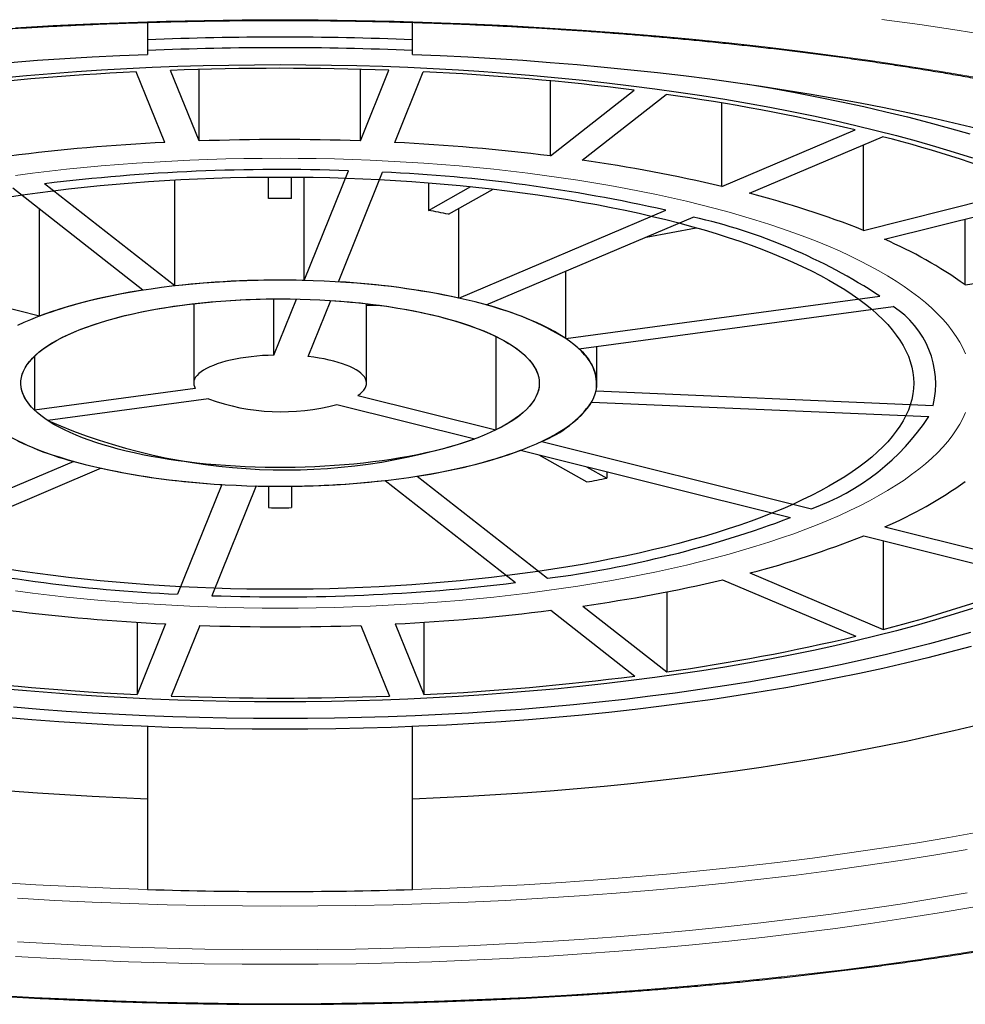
# Model space of a CAD drawing. Header units: millimetres. Extents: x 8 to 603, y 12 to 595.
# Tile 77 of 82: x 308 to 316, y 559 to 567. Entities that reach past the tile are written whole.
import ezdxf

# ---------------------------------------------------------------- set-up
doc = ezdxf.new("R2010")
doc.units = ezdxf.units.MM

msp = doc.modelspace()

# ---------------------------------------------------------------- linework, layer by layer
at = {"color": 7, "linetype": 'Continuous', "lineweight": 30}
for p, q in [((308.8617, 567.3764), (308.8617, 567.0984)), ((311.1617, 567.0984), (311.1617, 567.3765)), ((309.0122, 566.3335), (308.7634, 566.9469)), ((309.3096, 566.3463), (309.0609, 566.9597)), ((309.3096, 566.3463), (309.3096, 566.9677)), ((310.7086, 566.3465), (310.7086, 566.9678)), ((310.7086, 566.3465), (310.9559, 566.9599)), ((311.0061, 566.3338), (311.2534, 566.9472)), ((312.3575, 566.2161), (312.3575, 566.8685)), ((312.3575, 566.2161), (313.084, 566.7878)), ((312.6347, 566.1787), (313.3612, 566.7504)), ((313.8465, 565.9512), (313.8465, 566.6756)), ((313.8465, 565.9512), (315.0028, 566.4422)), ((314.0846, 565.8917), (315.2409, 566.3827)), ((315.0742, 565.5698), (315.0742, 566.3119)), ((310.2203, 565.1352), (310.6045, 566.0882)), ((310.5177, 565.1225), (310.9019, 566.0755)), ((309.0984, 565.087), (309.0984, 566.0083)), ((309.9117, 565.8463), (309.9117, 566.0328)), ((310.1117, 565.8463), (310.1117, 566.0328)), ((310.2203, 565.1352), (310.2203, 566.0318)), ((311.2992, 565.9834), (311.2992, 565.7428)), ((308.8213, 565.0496), (307.6905, 565.9374)), ((309.0984, 565.087), (307.9676, 565.9748)), ((311.2992, 565.7428), (311.6669, 565.9501)), ((311.4724, 565.7102), (311.8603, 565.9289)), ((315.0742, 565.5698), (316.5814, 565.9466)), ((315.2569, 565.4923), (316.7641, 565.8692)), ((307.9238, 564.8252), (307.9238, 565.7542)), ((311.5634, 564.9817), (311.5634, 565.7615)), ((311.5634, 564.9817), (313.3596, 565.7444)), ((311.8015, 564.9222), (313.5977, 565.685)), ((315.9569, 565.098), (315.9569, 565.6673)), ((313.1883, 565.5111), (313.6234, 565.5929)), ((307.9238, 564.8252), (305.581, 565.41)), ((315.9569, 565.098), (317.7123, 565.335)), ((312.4907, 564.63), (312.4907, 565.2149)), ((309.9586, 564.486), (309.9586, 564.9748)), ((309.9586, 564.486), (310.1551, 564.9735)), ((310.256, 564.4733), (310.4526, 564.9608)), ((312.4907, 564.63), (315.2177, 564.9982)), ((309.2617, 564.9331), (309.2617, 564.2425)), ((310.7617, 564.2425), (310.7617, 564.9331)), ((310.7617, 564.9191), (310.8741, 564.9191)), ((312.6056, 564.5398), (315.3326, 564.908)), ((311.8846, 564.6484), (311.8846, 563.8365)), ((312.7617, 564.2425), (312.7617, 564.5609)), ((312.7617, 564.2425), (312.7617, 564.5609)), ((307.8805, 564.4773), (307.8805, 564.0076)), ((309.2754, 564.196), (307.8805, 564.0076)), ((309.3903, 564.1057), (307.9954, 563.9174)), ((310.6861, 564.1357), (311.8846, 563.8365)), ((312.7538, 564.1746), (315.6808, 564.0495)), ((310.5036, 564.0582), (311.702, 563.759)), ((312.7147, 564.0777), (315.6417, 563.9527)), ((312.2821, 563.7373), (314.6249, 563.1525)), ((312.0996, 563.6598), (314.4423, 563.075)), ((312.2566, 563.6206), (312.6746, 563.3849)), ((308.2219, 563.5627), (306.4257, 562.8)), ((308.46, 563.5033), (306.6638, 562.7406)), ((312.671, 563.5172), (312.8478, 563.4174)), ((311.2021, 563.4354), (312.3329, 562.5476)), ((312.8478, 563.473), (312.8478, 563.4174)), ((309.5056, 563.3625), (309.1215, 562.4095)), ((309.8031, 563.3498), (309.4189, 562.3968)), ((309.9117, 563.3478), (309.9117, 563.1613)), ((310.1117, 563.3478), (310.1117, 563.1613)), ((310.9249, 563.398), (312.0557, 562.5102)), ((315.2599, 562.994), (316.7681, 562.6175)), ((315.0774, 562.9165), (316.5855, 562.54)), ((315.2461, 562.8744), (315.2461, 562.1036)), ((314.0886, 562.5943), (315.2461, 562.1036)), ((313.8507, 562.5348), (315.0081, 562.0441)), ((313.3673, 562.4301), (313.3673, 561.7354)), ((312.6394, 562.3069), (313.3673, 561.7354)), ((312.3623, 562.2695), (313.0902, 561.698)), ((308.77, 562.1653), (308.77, 561.5378)), ((309.0173, 562.1512), (308.77, 561.5378)), ((309.3148, 562.1385), (309.0675, 561.525)), ((310.7137, 562.1387), (310.9625, 561.5253)), ((311.0111, 562.1515), (311.2599, 561.5381)), ((311.2599, 562.1657), (311.2599, 561.5381)), ((308.8617, 561.2597), (308.8617, 560.6302)), ((311.1617, 560.6302), (311.1617, 561.2597)), ((308.8617, 560.6302), (308.8617, 559.8446)), ((311.1617, 559.8446), (311.1617, 560.6302))]:
    msp.add_line(p, q, dxfattribs=at)
at = {"color": 8, "linetype": 'Continuous', "lineweight": 0, "flags": 128}
for points in [[(307.7155, 567.3304), (308.0406, 567.3486), (308.3671, 567.364), (308.6946, 567.3767), (309.0231, 567.3865), (309.3523, 567.3935), (309.6819, 567.3977), (310.0117, 567.3991), (310.3415, 567.3977), (310.6711, 567.3935), (311.0003, 567.3865), (311.3287, 567.3767), (311.6563, 567.364), (311.9828, 567.3486), (312.3079, 567.3304), (312.6314, 567.3095), (312.9531, 567.2858), (313.2728, 567.2593), (313.5903, 567.2302), (313.9053, 567.1984), (314.2177, 567.1638), (314.5271, 567.1267), (314.8335, 567.0869), (315.1366, 567.0445), (315.4361, 566.9995), (315.732, 566.952), (316.0239, 566.902)], [(316.2087, 567.2566), (315.8882, 567.3081), (315.5636, 567.3568), (315.2353, 567.4027)], [(315.9604, 564.4975), (315.9378, 564.5481), (315.9112, 564.5985), (315.8806, 564.6486), (315.8459, 564.6985), (315.8072, 564.7481), (315.7646, 564.7973), (315.718, 564.8461), (315.6675, 564.8945), (315.6132, 564.9425), (315.555, 564.99), (315.493, 565.037), (315.4272, 565.0835), (315.3577, 565.1293), (315.2846, 565.1746), (315.2078, 565.2192), (315.1275, 565.2631), (315.0437, 565.3064), (314.9564, 565.3489), (314.8658, 565.3907), (314.7718, 565.4316), (314.6746, 565.4718), (314.5741, 565.5111), (314.4706, 565.5496), (314.3639, 565.5871), (314.2543, 565.6238), (314.1418, 565.6594), (314.0265, 565.6942), (313.9084, 565.7279), (313.7876, 565.7606), (313.6643, 565.7922), (313.5384, 565.8228), (313.4101, 565.8523), (313.2795, 565.8808), (313.1467, 565.908), (313.0117, 565.9342), (312.8746, 565.9592), (312.7356, 565.983), (312.5948, 566.0056), (312.4521, 566.027), (312.3078, 566.0472), (312.1619, 566.0662), (312.0145, 566.0839), (311.8658, 566.1003), (311.7158, 566.1155), (311.5646, 566.1293), (311.4124, 566.1419), (311.2592, 566.1532), (311.1051, 566.1632), (310.9503, 566.1718), (310.7948, 566.1792), (310.6389, 566.1852), (310.4824, 566.1899), (310.3257, 566.1932), (310.1687, 566.1952), (310.0117, 566.1959), (309.8546, 566.1952), (309.6977, 566.1932), (309.5409, 566.1899), (309.3845, 566.1852), (309.2285, 566.1792), (309.0731, 566.1718), (308.9183, 566.1632), (308.7642, 566.1532), (308.611, 566.1419), (308.4588, 566.1293), (308.3076, 566.1155), (308.1576, 566.1003), (308.0088, 566.0839), (307.8615, 566.0662), (307.7156, 566.0472)], [(310.0117, 562.2891), (310.1687, 562.2897), (310.3257, 562.2918), (310.4824, 562.2951), (310.6389, 562.2998), (310.7948, 562.3058), (310.9503, 562.3131), (311.1051, 562.3218), (311.2592, 562.3318), (311.4124, 562.3431), (311.5646, 562.3556), (311.7158, 562.3695), (311.8658, 562.3847), (312.0145, 562.4011), (312.1619, 562.4188), (312.3078, 562.4378), (312.4521, 562.458), (312.5948, 562.4794), (312.7356, 562.502), (312.8746, 562.5258), (313.0117, 562.5508), (313.1467, 562.5769), (313.2795, 562.6042), (313.4101, 562.6326), (313.5384, 562.6621), (313.6643, 562.6927), (313.7876, 562.7244), (313.9084, 562.7571), (314.0265, 562.7908), (314.1418, 562.8255), (314.2543, 562.8612), (314.3639, 562.8978), (314.4706, 562.9354), (314.5741, 562.9738), (314.6746, 563.0132), (314.7718, 563.0533), (314.8658, 563.0943), (314.9564, 563.1361), (315.0437, 563.1786), (315.1275, 563.2218), (315.2078, 563.2658), (315.2846, 563.3104), (315.3577, 563.3557), (315.4272, 563.4015), (315.493, 563.448), (315.555, 563.4949), (315.6132, 563.5424), (315.6675, 563.5904), (315.718, 563.6388), (315.7646, 563.6877), (315.8072, 563.7369), (315.8459, 563.7865), (315.8806, 563.8363), (315.9112, 563.8865), (315.9378, 563.9369), (315.9604, 563.9875)], [(307.7156, 562.4378), (307.8615, 562.4188), (308.0088, 562.4011), (308.1576, 562.3847), (308.3076, 562.3695), (308.4588, 562.3556), (308.611, 562.3431), (308.7642, 562.3318), (308.9183, 562.3218), (309.0731, 562.3131), (309.2285, 562.3058), (309.3845, 562.2998), (309.5409, 562.2951), (309.6977, 562.2918), (309.8546, 562.2897), (310.0117, 562.2891)], [(311.1617, 559.8446), (311.4857, 559.8559), (311.8088, 559.8699), (312.1306, 559.8866), (312.4509, 559.9061), (312.7696, 559.9283), (313.0863, 559.9533), (313.4009, 559.981), (313.7132, 560.0113), (314.0229, 560.0443), (314.3299, 560.0799), (314.6339, 560.1182), (314.9346, 560.159), (315.232, 560.2024), (315.5258, 560.2484), (315.8158, 560.2968), (316.1017, 560.3477)], [(315.9762, 560.1933), (315.6866, 560.1437), (315.3931, 560.0966), (315.0959, 560.052), (314.7952, 560.0099), (314.4913, 559.9704), (314.1843, 559.9336), (313.8744, 559.8993), (313.5619, 559.8677), (313.2469, 559.8388), (312.9298, 559.8126), (312.6106, 559.7891), (312.2896, 559.7683), (311.9671, 559.7502), (311.6433, 559.7349), (311.3183, 559.7224), (310.9924, 559.7127), (310.6659, 559.7057), (310.3389, 559.7015), (310.0117, 559.7001), (309.6845, 559.7015), (309.3575, 559.7057), (309.0309, 559.7127), (308.7051, 559.7224), (308.3801, 559.7349), (308.0563, 559.7502), (307.7337, 559.7683)], [(307.5725, 559.9061), (307.8928, 559.8866), (308.2146, 559.8699), (308.5376, 559.8559), (308.8617, 559.8446)], [(310.0117, 559.3219), (310.3389, 559.3233), (310.6659, 559.3275), (310.9924, 559.3345), (311.3183, 559.3442), (311.6433, 559.3567), (311.9671, 559.372), (312.2896, 559.3901), (312.6106, 559.4108), (312.9298, 559.4344), (313.2469, 559.4606), (313.5619, 559.4895), (313.8744, 559.5211), (314.1843, 559.5553), (314.4913, 559.5922), (314.7952, 559.6317), (315.0959, 559.6738), (315.3931, 559.7184), (315.6866, 559.7655), (315.9762, 559.8151)], [(316.0239, 559.6919), (315.732, 559.6419), (315.4361, 559.5944), (315.1366, 559.5495), (314.8335, 559.5071), (314.5271, 559.4673), (314.2177, 559.4301), (313.9053, 559.3956), (313.5903, 559.3637), (313.2728, 559.3346), (312.9531, 559.3082), (312.6314, 559.2845), (312.3079, 559.2635), (311.9828, 559.2453), (311.6563, 559.2299), (311.3287, 559.2173), (311.0003, 559.2075), (310.6711, 559.2004), (310.3415, 559.1962), (310.0117, 559.1948)], [(307.7337, 559.3901), (308.0563, 559.372), (308.3801, 559.3567), (308.7051, 559.3442), (309.0309, 559.3345), (309.3575, 559.3275), (309.6845, 559.3233), (310.0117, 559.3219)], [(310.0117, 558.853), (310.369, 558.8545), (310.7261, 558.8591), (311.0827, 558.8667), (311.4385, 558.8773), (311.7934, 558.891), (312.147, 558.9077), (312.4992, 558.9274), (312.8497, 558.9501), (313.1982, 558.9758), (313.5446, 559.0044), (313.8885, 559.036), (314.2298, 559.0705), (314.5681, 559.1079), (314.9034, 559.1481), (315.2353, 559.1912), (315.5636, 559.2372), (315.8882, 559.2859), (316.2087, 559.3373)], [(310.0117, 559.1948), (309.6819, 559.1962), (309.3523, 559.2004), (309.0231, 559.2075), (308.6946, 559.2173), (308.3671, 559.2299), (308.0406, 559.2453), (307.7155, 559.2635)], [(307.5242, 558.9274), (307.8764, 558.9077), (308.23, 558.891), (308.5849, 558.8773), (308.9407, 558.8667), (309.2973, 558.8591), (309.6544, 558.8545), (310.0117, 558.853)]]:
    msp.add_lwpolyline(points, dxfattribs=at)
at = {"color": 7, "linetype": 'Continuous', "lineweight": 30, "flags": 128}
for points in [[(307.6682, 567.0293), (307.9047, 567.0469), (308.1424, 567.0626), (308.3813, 567.0764), (308.6211, 567.0883), (308.8617, 567.0984)], [(311.1617, 567.0984), (311.4023, 567.0883), (311.6421, 567.0764), (311.8809, 567.0626), (312.1187, 567.0469), (312.3552, 567.0293), (312.5903, 567.0099), (312.8239, 566.9886), (313.0559, 566.9654), (313.286, 566.9405), (313.5143, 566.9137), (313.7404, 566.8852), (313.9644, 566.8548), (314.186, 566.8227), (314.4052, 566.7889), (314.6218, 566.7533), (314.8357, 566.7161), (315.0468, 566.6772), (315.2549, 566.6366), (315.4599, 566.5943), (315.6617, 566.5505), (315.8602, 566.5051), (316.0552, 566.4581)], [(307.5976, 566.8959), (307.8117, 566.9155), (308.0274, 566.9334), (308.2444, 566.9493), (308.4627, 566.9635), (308.682, 566.9757), (308.9022, 566.9861), (309.1232, 566.9947), (309.3448, 567.0013), (309.5668, 567.006), (309.7892, 567.0089), (310.0117, 567.0098)], [(310.0117, 567.0098), (310.2342, 567.0089), (310.4565, 567.006), (310.6786, 567.0013), (310.9002, 566.9947), (311.1212, 566.9861), (311.3414, 566.9757), (311.5607, 566.9635), (311.7789, 566.9493), (311.996, 566.9334), (312.2116, 566.9155), (312.4258, 566.8959), (312.6383, 566.8744), (312.849, 566.8511), (313.0578, 566.826), (313.2645, 566.7992), (313.4689, 566.7706), (313.671, 566.7402), (313.8706, 566.7082), (314.0675, 566.6745), (314.2617, 566.6391), (314.4529, 566.602), (314.6411, 566.5634), (314.8261, 566.5231), (315.0079, 566.4813), (315.1862, 566.438), (315.3609, 566.3931), (315.532, 566.3468), (315.6993, 566.299), (315.8627, 566.2498), (316.0221, 566.1993)], [(314.0577, 566.8416), (314.0717, 566.8393), (314.2791, 566.8038), (314.4836, 566.7665), (314.685, 566.7275), (314.8832, 566.6869), (315.0781, 566.6445), (315.2695, 566.6005), (315.4573, 566.5549), (315.6413, 566.5077), (315.8216, 566.4589), (315.9978, 566.4087)], [(310.0117, 566.0331), (310.1557, 566.0325), (310.2995, 566.0307), (310.4432, 566.0276), (310.5866, 566.0233), (310.7296, 566.0178), (310.8721, 566.0111), (311.014, 566.0031), (311.1552, 565.994), (311.2956, 565.9836), (311.4352, 565.9721), (311.5738, 565.9594), (311.7113, 565.9455), (311.8476, 565.9304), (311.9827, 565.9142), (312.1164, 565.8968), (312.2487, 565.8783), (312.3795, 565.8587), (312.5086, 565.8379), (312.6361, 565.8161), (312.7617, 565.7932), (312.8854, 565.7692), (313.0072, 565.7442), (313.1269, 565.7182), (313.2445, 565.6911), (313.3599, 565.6631), (313.4729, 565.6341), (313.5836, 565.6041), (313.6919, 565.5732), (313.7976, 565.5414), (313.9008, 565.5086), (314.0012, 565.4751), (314.099, 565.4406), (314.1939, 565.4054), (314.286, 565.3694), (314.3751, 565.3325), (314.4613, 565.295), (314.5444, 565.2567), (314.6244, 565.2177), (314.7012, 565.1781), (314.7748, 565.1378), (314.8452, 565.0969), (314.9122, 565.0554), (314.9759, 565.0134), (315.0362, 564.9708), (315.093, 564.9277), (315.1464, 564.8842), (315.1962, 564.8402), (315.2425, 564.7958), (315.2852, 564.7511), (315.3243, 564.7059), (315.3597, 564.6605), (315.3915, 564.6148), (315.4196, 564.5688), (315.444, 564.5226), (315.4646, 564.4762), (315.4816, 564.4297), (315.4947, 564.383), (315.5041, 564.3362), (315.5098, 564.2894), (315.5117, 564.2425), (315.5098, 564.1956), (315.5041, 564.1488), (315.4947, 564.102), (315.4816, 564.0553), (315.4646, 564.0088), (315.444, 563.9624), (315.4196, 563.9162), (315.3915, 563.8702), (315.3597, 563.8245), (315.3243, 563.779), (315.2852, 563.7339), (315.2425, 563.6892), (315.1962, 563.6448), (315.1464, 563.6008), (315.093, 563.5572), (315.0362, 563.5142), (314.9759, 563.4716), (314.9122, 563.4296), (314.8452, 563.3881), (314.7748, 563.3472), (314.7012, 563.3069), (314.6244, 563.2672), (314.5444, 563.2283), (314.4613, 563.19), (314.3751, 563.1524), (314.286, 563.1156), (314.1939, 563.0796), (314.099, 563.0443), (314.0012, 563.0099), (313.9008, 562.9763), (313.7976, 562.9436), (313.6919, 562.9118), (313.5836, 562.8809), (313.4729, 562.8509), (313.3599, 562.8219), (313.2445, 562.7938), (313.1269, 562.7668), (313.0072, 562.7407), (312.8854, 562.7157), (312.7617, 562.6918), (312.6361, 562.6689), (312.5086, 562.647), (312.3795, 562.6263), (312.2487, 562.6067), (312.1164, 562.5882), (311.9827, 562.5708), (311.8476, 562.5546), (311.7113, 562.5395), (311.5738, 562.5256), (311.4352, 562.5129), (311.2956, 562.5013), (311.1552, 562.491), (311.014, 562.4818), (310.8721, 562.4739), (310.7296, 562.4672), (310.5866, 562.4617), (310.4432, 562.4574), (310.2995, 562.4543), (310.1557, 562.4525), (310.0117, 562.4519), (309.8677, 562.4525), (309.7238, 562.4543), (309.5802, 562.4574), (309.4368, 562.4617), (309.2938, 562.4672), (309.1513, 562.4739), (309.0094, 562.4818), (308.8682, 562.491), (308.7277, 562.5013), (308.5882, 562.5129), (308.4496, 562.5256), (308.3121, 562.5395), (308.1757, 562.5546), (308.0407, 562.5708), (307.9069, 562.5882), (307.7746, 562.6067), (307.6439, 562.6263)], [(307.6439, 565.8587), (307.7746, 565.8783), (307.9069, 565.8968), (308.0407, 565.9142), (308.1757, 565.9304), (308.3121, 565.9455), (308.4496, 565.9594), (308.5882, 565.9721), (308.7277, 565.9836), (308.8682, 565.994), (309.0094, 566.0031), (309.1513, 566.0111), (309.2938, 566.0178), (309.4368, 566.0233), (309.5802, 566.0276), (309.7238, 566.0307), (309.8677, 566.0325), (310.0117, 566.0331)], [(310.0117, 563.3472), (310.1077, 563.3477), (310.2035, 563.3494), (310.2991, 563.3521), (310.3944, 563.3559), (310.4892, 563.3608), (310.5834, 563.3667), (310.677, 563.3738), (310.7697, 563.3819), (310.8615, 563.391), (310.9522, 563.4012), (311.0419, 563.4124), (311.1302, 563.4246), (311.2172, 563.4378), (311.3027, 563.452), (311.3867, 563.4671), (311.469, 563.4832), (311.5495, 563.5002), (311.6281, 563.5182), (311.7048, 563.537), (311.7794, 563.5566), (311.8518, 563.5771), (311.922, 563.5985), (311.9899, 563.6206), (312.0553, 563.6434), (312.1183, 563.667), (312.1787, 563.6913), (312.2365, 563.7162), (312.2915, 563.7418), (312.3438, 563.768), (312.3933, 563.7948), (312.4398, 563.8222), (312.4834, 563.85), (312.5239, 563.8783), (312.5614, 563.9071), (312.5958, 563.9363), (312.6271, 563.9658), (312.6552, 563.9957), (312.68, 564.0259), (312.7016, 564.0563), (312.7199, 564.087), (312.7349, 564.1179), (312.7466, 564.1489), (312.755, 564.18), (312.76, 564.2112), (312.7617, 564.2425), (312.76, 564.2737), (312.755, 564.3049), (312.7466, 564.3361), (312.7349, 564.3671), (312.7199, 564.398), (312.7016, 564.4286), (312.68, 564.4591), (312.6552, 564.4893), (312.6271, 564.5192), (312.5958, 564.5487), (312.5614, 564.5779), (312.5239, 564.6066), (312.4834, 564.635), (312.4398, 564.6628), (312.3933, 564.6901), (312.3438, 564.7169), (312.2915, 564.7431), (312.2365, 564.7687), (312.1787, 564.7937), (312.1183, 564.818), (312.0553, 564.8416), (311.9899, 564.8644), (311.922, 564.8865), (311.8518, 564.9078), (311.7794, 564.9283), (311.7048, 564.948), (311.6281, 564.9668), (311.5495, 564.9847), (311.469, 565.0018), (311.3867, 565.0178), (311.3027, 565.033), (311.2172, 565.0472), (311.1302, 565.0604), (311.0419, 565.0726), (310.9522, 565.0838), (310.8615, 565.094), (310.7697, 565.1031), (310.677, 565.1112), (310.5834, 565.1182), (310.4892, 565.1242), (310.3944, 565.1291), (310.2991, 565.1329), (310.2035, 565.1356), (310.1077, 565.1373), (310.0117, 565.1378), (309.9157, 565.1373), (309.8199, 565.1356), (309.7242, 565.1329), (309.629, 565.1291), (309.5342, 565.1242), (309.4399, 565.1182), (309.3464, 565.1112), (309.2537, 565.1031), (309.1619, 565.094), (309.0711, 565.0838), (308.9815, 565.0726), (308.8932, 565.0604), (308.8062, 565.0472), (308.7206, 565.033), (308.6367, 565.0178), (308.5544, 565.0018), (308.4739, 564.9847), (308.3953, 564.9668), (308.3186, 564.948), (308.244, 564.9283), (308.1716, 564.9078), (308.1014, 564.8865), (308.0335, 564.8644), (307.968, 564.8416), (307.9051, 564.818), (307.8447, 564.7937), (307.7869, 564.7687), (307.7318, 564.7431)], [(310.0117, 564.975), (310.0984, 564.9745), (310.185, 564.9728), (310.2713, 564.9701), (310.3572, 564.9663), (310.4427, 564.9615), (310.5274, 564.9555), (310.6115, 564.9485), (310.6946, 564.9405), (310.7767, 564.9314), (310.8577, 564.9213), (310.9374, 564.9101), (311.0157, 564.898), (311.0926, 564.8849), (311.1678, 564.8709), (311.2414, 564.8559), (311.3131, 564.8401), (311.3828, 564.8233), (311.4506, 564.8056), (311.5162, 564.7872), (311.5795, 564.7679), (311.6405, 564.7478), (311.6991, 564.727), (311.7552, 564.7055), (311.8088, 564.6833), (311.8596, 564.6604), (311.9077, 564.6369), (311.953, 564.6128), (311.9954, 564.5882), (312.0348, 564.563), (312.0713, 564.5374), (312.1046, 564.5114), (312.1349, 564.4849), (312.162, 564.4581), (312.1859, 564.4309), (312.2066, 564.4035), (312.2241, 564.3759), (312.2382, 564.348), (312.2491, 564.32), (312.2566, 564.2919), (312.2607, 564.2637), (312.2616, 564.2354), (312.2591, 564.2072), (312.2532, 564.179), (312.2441, 564.151), (312.2316, 564.123), (312.2158, 564.0953), (312.1967, 564.0677), (312.1744, 564.0404), (312.1489, 564.0134), (312.1202, 563.9868), (312.0883, 563.9605), (312.0534, 563.9347), (312.0155, 563.9093), (311.9745, 563.8844), (311.9307, 563.86), (311.884, 563.8362), (311.8345, 563.8131), (311.7823, 563.7905), (311.7275, 563.7686), (311.6702, 563.7475), (311.6103, 563.727), (311.5481, 563.7073), (311.4836, 563.6885), (311.417, 563.6704), (311.3482, 563.6532), (311.2774, 563.6369), (311.2048, 563.6214), (311.1304, 563.6069), (311.0544, 563.5934), (310.9767, 563.5808), (310.8977, 563.5691), (310.8173, 563.5585), (310.7358, 563.5489), (310.6531, 563.5404), (310.5696, 563.5328), (310.4851, 563.5264), (310.4, 563.521), (310.3143, 563.5166), (310.2282, 563.5134), (310.1417, 563.5112), (310.055, 563.5101), (309.9683, 563.5101), (309.8817, 563.5112), (309.7952, 563.5134), (309.709, 563.5166), (309.6233, 563.521), (309.5382, 563.5264), (309.4538, 563.5328), (309.3702, 563.5404), (309.2876, 563.5489), (309.206, 563.5585), (309.1257, 563.5691), (309.0466, 563.5808), (308.969, 563.5934), (308.8929, 563.6069), (308.8185, 563.6214), (308.7459, 563.6369), (308.6752, 563.6532), (308.6064, 563.6704), (308.5397, 563.6885), (308.4753, 563.7073), (308.413, 563.727), (308.3532, 563.7475), (308.2959, 563.7686), (308.241, 563.7905), (308.1889, 563.8131), (308.1394, 563.8362), (308.0927, 563.86), (308.0488, 563.8844), (308.0079, 563.9093), (307.97, 563.9347), (307.935, 563.9605), (307.9032, 563.9868), (307.8745, 564.0134), (307.849, 564.0404), (307.8267, 564.0677), (307.8076, 564.0953), (307.7918, 564.123), (307.7793, 564.151), (307.7701, 564.179), (307.7643, 564.2072), (307.7618, 564.2354), (307.7626, 564.2637), (307.7668, 564.2919), (307.7743, 564.32), (307.7852, 564.348), (307.7993, 564.3759), (307.8167, 564.4035), (307.8374, 564.4309), (307.8613, 564.4581), (307.8885, 564.4849), (307.9187, 564.5114), (307.9521, 564.5374), (307.9886, 564.563), (308.028, 564.5882), (308.0704, 564.6128), (308.1157, 564.6369), (308.1638, 564.6604), (308.2146, 564.6833), (308.2681, 564.7055), (308.3242, 564.727), (308.3828, 564.7478), (308.4439, 564.7679), (308.5072, 564.7872), (308.5728, 564.8056), (308.6405, 564.8233), (308.7103, 564.8401), (308.782, 564.8559), (308.8555, 564.8709), (308.9308, 564.8849), (309.0076, 564.898), (309.086, 564.9101), (309.1657, 564.9213), (309.2467, 564.9314), (309.3288, 564.9405), (309.4119, 564.9485), (309.4959, 564.9555), (309.5807, 564.9615), (309.6661, 564.9663), (309.7521, 564.9701), (309.8384, 564.9728), (309.925, 564.9745), (310.0117, 564.975)], [(307.8805, 564.0076), (307.8538, 564.035), (307.8305, 564.0627), (307.8105, 564.0907), (307.7939, 564.1189), (307.7808, 564.1473), (307.771, 564.1759), (307.7647, 564.2045), (307.7619, 564.2332), (307.7625, 564.262), (307.7666, 564.2907), (307.7741, 564.3193), (307.7851, 564.3478), (307.7994, 564.3761), (307.8172, 564.4043), (307.8384, 564.4322), (307.8629, 564.4598), (307.8907, 564.487), (307.9218, 564.5139), (307.9561, 564.5404), (307.9936, 564.5664), (308.0341, 564.5919), (308.0777, 564.6169), (308.1243, 564.6413), (308.1738, 564.6651), (308.2261, 564.6882), (308.2811, 564.7106), (308.3389, 564.7324), (308.3991, 564.7534), (308.4619, 564.7735), (308.5271, 564.7929), (308.5945, 564.8114), (308.6641, 564.8291), (308.7358, 564.8458), (308.8094, 564.8617), (308.8849, 564.8765), (308.9622, 564.8904), (309.041, 564.9033), (309.1213, 564.9152), (309.203, 564.9261), (309.286, 564.9359), (309.37, 564.9446), (309.4551, 564.9522), (309.541, 564.9588), (309.6276, 564.9643), (309.7149, 564.9686), (309.8025, 564.9718), (309.8905, 564.974), (309.9787, 564.9749), (310.067, 564.9748), (310.1551, 564.9735)], [(310.4526, 564.9608), (310.5387, 564.9546), (310.6241, 564.9474), (310.7085, 564.939), (310.7919, 564.9296), (310.874, 564.9191), (310.9548, 564.9076), (311.0342, 564.895), (311.112, 564.8814), (311.1881, 564.8669), (311.2624, 564.8514), (311.3348, 564.835), (311.4051, 564.8176), (311.4733, 564.7994), (311.5393, 564.7803), (311.6029, 564.7604), (311.664, 564.7397), (311.7226, 564.7182), (311.7786, 564.696), (311.8319, 564.6731), (311.8823, 564.6495), (311.9299, 564.6254), (311.9745, 564.6006), (312.0161, 564.5752), (312.0547, 564.5494), (312.0901, 564.5231), (312.1223, 564.4963), (312.1512, 564.4692), (312.1769, 564.4417), (312.1992, 564.4139), (312.2182, 564.3859), (312.2337, 564.3576), (312.2459, 564.3291), (312.2546, 564.3005), (312.2599, 564.2719), (312.2617, 564.2431), (312.26, 564.2144), (312.2549, 564.1857), (312.2464, 564.1572), (312.2344, 564.1287), (312.219, 564.1004), (312.2001, 564.0723), (312.178, 564.0445), (312.1525, 564.017), (312.1237, 563.9899), (312.0916, 563.9631), (312.0564, 563.9368), (312.018, 563.9109), (311.9765, 563.8856), (311.932, 563.8607), (311.8846, 563.8365)], [(309.9586, 564.486), (309.9081, 564.4843), (309.8581, 564.4815), (309.8089, 564.4776), (309.7605, 564.4726), (309.7133, 564.4665), (309.6674, 564.4594), (309.6232, 564.4513), (309.5807, 564.4423), (309.5402, 564.4324), (309.5018, 564.4216), (309.4658, 564.4099), (309.4323, 564.3975), (309.4014, 564.3844), (309.3733, 564.3707), (309.3482, 564.3563), (309.326, 564.3414), (309.3071, 564.3261), (309.2913, 564.3104), (309.2788, 564.2944), (309.2697, 564.2782), (309.264, 564.2617), (309.2617, 564.2452), (309.2629, 564.2287), (309.2674, 564.2123), (309.2754, 564.196)], [(310.6861, 564.1357), (310.7068, 564.1508), (310.7242, 564.1663), (310.7384, 564.1821), (310.7493, 564.1983), (310.7568, 564.2146), (310.7609, 564.2311), (310.7615, 564.2476), (310.7587, 564.2641), (310.7525, 564.2805), (310.743, 564.2967), (310.73, 564.3127), (310.7138, 564.3283), (310.6944, 564.3436), (310.6718, 564.3584), (310.6462, 564.3727), (310.6177, 564.3863), (310.5865, 564.3993), (310.5526, 564.4116), (310.5162, 564.4232), (310.4775, 564.4338), (310.4367, 564.4437), (310.394, 564.4526), (310.3495, 564.4605), (310.3034, 564.4674), (310.256, 564.4733)], [(307.7318, 563.7418), (307.7869, 563.7162), (307.8447, 563.6913), (307.9051, 563.667), (307.968, 563.6434), (308.0335, 563.6206), (308.1014, 563.5985), (308.1716, 563.5771), (308.244, 563.5566), (308.3186, 563.537), (308.3953, 563.5182), (308.4739, 563.5002), (308.5544, 563.4832), (308.6367, 563.4671), (308.7206, 563.452), (308.8062, 563.4378), (308.8932, 563.4246), (308.9815, 563.4124), (309.0711, 563.4012), (309.1619, 563.391), (309.2537, 563.3819), (309.3464, 563.3738), (309.4399, 563.3667), (309.5342, 563.3608), (309.629, 563.3559), (309.7242, 563.3521), (309.8199, 563.3494), (309.9157, 563.3477), (310.0117, 563.3472)], [(316.0221, 562.2857), (315.8627, 562.2351), (315.6993, 562.186), (315.532, 562.1382), (315.3609, 562.0919), (315.1862, 562.047), (315.0079, 562.0037), (314.8261, 561.9619), (314.6411, 561.9216), (314.4529, 561.883), (314.2617, 561.8459), (314.0675, 561.8105), (313.8706, 561.7768), (313.671, 561.7447), (313.4689, 561.7144), (313.2645, 561.6858), (313.0578, 561.659), (312.849, 561.6339), (312.6383, 561.6106), (312.4258, 561.5891), (312.2116, 561.5695), (311.996, 561.5516), (311.7789, 561.5356), (311.5607, 561.5215), (311.3414, 561.5092), (311.1212, 561.4988), (310.9002, 561.4903), (310.6786, 561.4837), (310.4565, 561.4789), (310.2342, 561.4761), (310.0117, 561.4752), (309.7892, 561.4761), (309.5668, 561.4789), (309.3448, 561.4837), (309.1232, 561.4903), (308.9022, 561.4988), (308.682, 561.5092), (308.4627, 561.5215), (308.2444, 561.5356), (308.0274, 561.5516), (307.8117, 561.5695), (307.5976, 561.5891)], [(316.003, 562.0779), (315.8269, 562.0275), (315.6469, 561.9787), (315.4629, 561.9315), (315.2752, 561.8858), (315.0839, 561.8418), (314.8892, 561.7994), (314.6911, 561.7586), (314.4898, 561.7196), (314.2854, 561.6823), (314.0781, 561.6468), (313.868, 561.613), (313.6552, 561.581), (313.44, 561.5509)], [(316.0085, 561.9565), (315.8227, 561.9062), (315.6329, 561.8575), (315.4392, 561.8104), (315.2418, 561.765), (315.0408, 561.7213), (314.8363, 561.6793), (314.6286, 561.639), (314.4177, 561.6006), (314.2037, 561.5639), (313.9869, 561.5291), (313.7674, 561.4962), (313.5453, 561.4651), (313.3208, 561.4359), (313.094, 561.4087), (312.8651, 561.3834), (312.6342, 561.3601), (312.4016, 561.3387), (312.1673, 561.3193), (311.9315, 561.302), (311.6944, 561.2866), (311.4562, 561.2733), (311.2169, 561.262), (310.9769, 561.2527), (310.7362, 561.2455), (310.4949, 561.2404), (310.2534, 561.2373), (310.0117, 561.2363)], [(313.44, 561.5509), (313.2224, 561.5226), (313.0026, 561.4962), (312.7808, 561.4716), (312.557, 561.449), (312.3315, 561.4282), (312.1045, 561.4094), (311.876, 561.3926), (311.6462, 561.3777), (311.4153, 561.3647), (311.1834, 561.3537), (310.9507, 561.3447), (310.7174, 561.3377), (310.4836, 561.3327), (310.2495, 561.3297), (310.0152, 561.3287), (309.7809, 561.3296), (309.5468, 561.3326), (309.313, 561.3375), (309.0797, 561.3445), (308.847, 561.3534), (308.6151, 561.3643), (308.3842, 561.3772), (308.1543, 561.3921), (307.9258, 561.4089), (307.6987, 561.4276)], [(310.0117, 561.2363), (309.77, 561.2373), (309.5284, 561.2404), (309.2872, 561.2455), (309.0465, 561.2527), (308.8064, 561.262), (308.5672, 561.2733), (308.329, 561.2866), (308.0919, 561.302), (307.8561, 561.3193), (307.6218, 561.3387)], [(316.0552, 561.2704), (315.8602, 561.2235), (315.6617, 561.178), (315.4599, 561.1342), (315.2549, 561.092), (315.0468, 561.0514), (314.8357, 561.0125), (314.6218, 560.9752), (314.4052, 560.9397), (314.186, 560.9058), (313.9644, 560.8737), (313.7404, 560.8434), (313.5143, 560.8148), (313.286, 560.7881), (313.0559, 560.7631), (312.8239, 560.74), (312.5903, 560.7187), (312.3552, 560.6993), (312.1187, 560.6817), (311.8809, 560.666), (311.6421, 560.6522), (311.4023, 560.6402), (311.1617, 560.6302)], [(308.8617, 560.6302), (308.6211, 560.6402), (308.3813, 560.6522), (308.1424, 560.666), (307.9047, 560.6817), (307.6682, 560.6993)]]:
    msp.add_lwpolyline(points, dxfattribs=at)
at = {"color": 7, "linetype": 'Continuous', "lineweight": 30}
for centre, radius, start, end in [((310.0117, 539.0114), 28.2373, 87.66591, 92.33409), ((310.0117, 539.793), 27.3633, 87.59132, 92.40868), ((309.891, 543.4879), 23.4861, 92.75184, 97.2351), ((310.0117, 541.2649), 25.7123, 87.89549, 92.11928), ((310.1412, 543.589), 23.3847, 82.77045, 87.27402), ((310.9544, 549.4094), 17.5073, 76.6299, 82.09812), ((309.9126, 548.2382), 18.1177, 92.84839, 97.13855), ((310.0117, 546.4563), 19.9024, 87.99328, 92.02148), ((310.1069, 548.1935), 18.1625, 82.88204, 87.16243), ((312.6739, 556.2135), 10.4883, 68.12639, 75.8331), ((310.724, 552.6642), 13.6489, 76.77519, 81.95284), ((310.0089, 549.2192), 16.8794, 87.97782, 96.94578), ((310.2816, 552.1826), 13.9067, 77.21286, 87.44358), ((310.0117, 557.4031), 8.4439, 89.32143, 90.67857), ((312.0436, 557.9359), 8.2134, 68.3476, 75.61189), ((310.3186, 560.0492), 5.7774, 78.48058, 80.22843), ((312.5195, 560.8878), 4.9168, 56.71835, 77.33348), ((313.7586, 562.0145), 3.7868, 54.51439, 66.69304), ((310.0081, 556.9987), 8.1393, 88.50638, 96.41722), ((309.4578, 560.5969), 4.4979, 98.13479, 109.94007), ((310.1343, 558.324), 6.8093, 77.88487, 86.77156), ((311.1986, 562.5411), 2.4562, 58.26046, 75.79136), ((314.9028, 564.2338), 0.7995, 346.67362, 57.48274), ((312.37, 564.2316), 0.3879, 351.54692, 52.60944), ((310.0223, 565.8461), 1.8516, 250.04181, 285.06458), ((311.9386, 564.619), 0.9462, 291.28681, 325.1096), ((313.938, 565.0716), 2.0383, 289.69268, 326.70372), ((308.8248, 565.9438), 2.4562, 238.26046, 255.79136), ((310.0546, 568.6557), 5.1664, 246.51112, 288.59527), ((310.5656, 567.8881), 4.4979, 278.13479, 289.94007), ((309.8891, 570.161), 6.8093, 257.88487, 266.77156), ((310.6261, 574.7601), 11.5582, 280.20867, 281.08232), ((310.0152, 571.4863), 8.1393, 268.50638, 276.41722), ((313.7812, 566.4304), 3.7411, 293.28284, 305.59934), ((310.0117, 580.0531), 16.8921, 269.66081, 270.33919), ((311.1039, 571.9455), 9.4779, 277.45059, 290.62426), ((312.0649, 570.4837), 8.1448, 284.38652, 291.70738), ((309.7417, 576.3024), 13.9067, 257.21286, 267.44358), ((310.0145, 579.2657), 16.8794, 267.97782, 276.94578), ((310.737, 575.7514), 13.5784, 278.05376, 283.25624), ((312.6257, 572.4196), 10.6436, 284.25236, 291.84155), ((309.9164, 580.2914), 18.1625, 262.88204, 267.16243), ((310.1108, 580.2468), 18.1177, 272.84839, 277.13855), ((310.0117, 582.0287), 19.9024, 267.99328, 272.02148), ((310.9249, 579.2327), 17.6669, 277.94668, 283.36332), ((309.8822, 584.896), 23.3847, 262.77045, 267.27402), ((310.1324, 584.9971), 23.4861, 272.75184, 277.2351), ((310.0117, 587.22), 25.7123, 267.89549, 272.11928), ((310.0108, 597.7831), 37.9559, 268.26509, 270.00132), ((310.0126, 597.7831), 37.9559, 269.99868, 271.73491)]:
    msp.add_arc(centre, radius, start, end, dxfattribs=at)
for points, knots in [([(297.5128, 563.4337), (297.513, 563.4432), (297.5138, 563.4731), (297.5183, 563.5233), (297.5262, 563.5843), (297.5373, 563.6453), (297.5513, 563.7062), (297.5683, 563.7669), (297.5882, 563.8275), (297.6111, 563.888), (297.6369, 563.9484), (297.6657, 564.0085), (297.6973, 564.0686), (297.7318, 564.1284), (297.7692, 564.1882), (297.8095, 564.2477), (297.8527, 564.3071), (297.8987, 564.3663), (297.9476, 564.4253), (297.9993, 564.4841), (298.0539, 564.5428), (298.1114, 564.6012), (298.1716, 564.6594), (298.2348, 564.7174), (298.3007, 564.7751), (298.3694, 564.8325), (298.441, 564.8897), (298.5153, 564.9466), (298.5925, 565.0032), (298.6723, 565.0594), (298.755, 565.1153), (298.8403, 565.1709), (298.9284, 565.226), (299.0191, 565.2808), (299.1125, 565.3352), (299.2086, 565.3891), (299.3073, 565.4426), (299.4086, 565.4956), (299.5124, 565.5482), (299.6189, 565.6003), (299.7278, 565.6518), (299.8393, 565.7029), (299.9532, 565.7534), (300.0696, 565.8034), (300.1884, 565.8528), (300.3096, 565.9016), (300.4332, 565.9498), (300.559, 565.9975), (300.6872, 566.0445), (300.8177, 566.0909), (300.9504, 566.1366), (301.0853, 566.1817), (301.2224, 566.2261), (301.3616, 566.2698), (301.5029, 566.3129), (301.6463, 566.3552), (301.7917, 566.3968), (301.9391, 566.4377), (302.0885, 566.4779), (302.2398, 566.5173), (302.3929, 566.556), (302.548, 566.5939), (302.7048, 566.631), (302.8634, 566.6673), (303.0238, 566.7029), (303.1859, 566.7376), (303.3496, 566.7715), (303.5149, 566.8046), (303.6818, 566.8369), (303.8502, 566.8683), (304.0202, 566.8989), (304.1915, 566.9286), (304.3643, 566.9574), (304.5385, 566.9854), (304.714, 567.0125), (304.8908, 567.0387), (305.0688, 567.0641), (305.248, 567.0885), (305.4284, 567.112), (305.6098, 567.1346), (305.7924, 567.1563), (305.976, 567.1771), (306.1605, 567.197), (306.346, 567.2159), (306.5324, 567.2339), (306.7196, 567.251), (306.9076, 567.2671), (307.0963, 567.2822), (307.2858, 567.2964), (307.4759, 567.3097), (307.6666, 567.322), (307.858, 567.3333), (308.0498, 567.3437), (308.2421, 567.3531), (308.4348, 567.3615), (308.6279, 567.369), (308.8214, 567.3754), (309.0151, 567.381), (309.2091, 567.3855), (309.4033, 567.389), (309.5976, 567.3916), (309.792, 567.3932), (309.9865, 567.3938), (310.1809, 567.3935), (310.3754, 567.3921), (310.5697, 567.3898), (310.7639, 567.3865), (310.958, 567.3822), (311.1518, 567.377), (311.3453, 567.3707), (311.5385, 567.3635), (311.7314, 567.3554), (311.9238, 567.3462), (312.1157, 567.3361), (312.3072, 567.325), (312.4981, 567.313), (312.6884, 567.3), (312.878, 567.286), (313.067, 567.2711), (313.2552, 567.2552), (313.4426, 567.2384), (313.6292, 567.2207), (313.8149, 567.202), (313.9997, 567.1824), (314.1835, 567.1618), (314.3664, 567.1404), (314.5481, 567.118), (314.7288, 567.0947), (314.9083, 567.0705), (315.0867, 567.0454), (315.2638, 567.0194), (315.4396, 566.9925), (315.6141, 566.9647), (315.7873, 566.9361), (315.9591, 566.9066), (316.1294, 566.8763), (316.2982, 566.8451), (316.4656, 566.813), (316.6313, 566.7801), (316.7955, 566.7464), (316.958, 566.7119), (317.1188, 566.6766), (317.2779, 566.6404), (317.4352, 566.6035), (317.5907, 566.5658), (317.7444, 566.5273), (317.8962, 566.4881), (318.0461, 566.4481), (318.1941, 566.4074), (318.34, 566.366), (318.4839, 566.3238), (318.6258, 566.2809), (318.7656, 566.2374), (318.9032, 566.1931), (319.0387, 566.1482), (319.172, 566.1026), (319.3031, 566.0564), (319.4319, 566.0095), (319.5584, 565.962), (319.6826, 565.9139), (319.8044, 565.8652), (319.9239, 565.8159), (320.0409, 565.7661), (320.1555, 565.7157), (320.2676, 565.6648), (320.3772, 565.6133), (320.4843, 565.5614), (320.5889, 565.5089), (320.6909, 565.456), (320.7903, 565.4026), (320.887, 565.3487), (320.9811, 565.2945), (321.0726, 565.2398), (321.1613, 565.1847), (321.2473, 565.1292), (321.3307, 565.0734), (321.4112, 565.0173), (321.489, 564.9608), (321.5641, 564.904), (321.6363, 564.8469), (321.7057, 564.7895), (321.7723, 564.7319), (321.8361, 564.674), (321.8971, 564.6159), (321.9551, 564.5576), (322.0104, 564.4991), (322.0628, 564.4404), (322.1123, 564.3816), (322.1589, 564.3226), (322.2027, 564.2635), (322.2436, 564.2042), (322.2816, 564.1448), (322.3168, 564.0852), (322.349, 564.0256), (322.3784, 563.9658), (322.4049, 563.9059), (322.4286, 563.8458), (322.4493, 563.7856), (322.4671, 563.7253), (322.4819, 563.6648), (322.4939, 563.6042), (322.5028, 563.5435), (322.5087, 563.4859), (322.5102, 563.4486), (322.5108, 563.4315)], [0, 0, 0, 0, 0.002407, 0.007543, 0.012674, 0.017796, 0.022907, 0.028003, 0.033083, 0.038147, 0.043195, 0.048227, 0.053243, 0.058246, 0.063236, 0.068215, 0.073184, 0.078145, 0.083099, 0.088047, 0.09299, 0.09793, 0.102867, 0.107801, 0.112734, 0.117666, 0.122597, 0.127528, 0.13246, 0.137391, 0.142323, 0.147256, 0.152189, 0.157124, 0.162059, 0.166996, 0.171933, 0.176872, 0.181812, 0.186753, 0.191695, 0.196639, 0.201583, 0.206529, 0.211475, 0.216423, 0.221371, 0.226321, 0.231271, 0.236222, 0.241174, 0.246127, 0.251081, 0.256035, 0.26099, 0.265946, 0.270903, 0.27586, 0.280817, 0.285775, 0.290734, 0.295694, 0.300653, 0.305614, 0.310574, 0.315535, 0.320497, 0.325459, 0.330421, 0.335384, 0.340347, 0.34531, 0.350274, 0.355237, 0.360202, 0.365166, 0.370131, 0.375096, 0.380061, 0.385026, 0.389992, 0.394957, 0.399923, 0.404889, 0.409855, 0.414822, 0.419788, 0.424755, 0.429722, 0.434689, 0.439655, 0.444623, 0.44959, 0.454557, 0.459524, 0.464492, 0.469459, 0.474426, 0.479394, 0.484361, 0.489329, 0.494297, 0.499264, 0.504232, 0.509199, 0.514167, 0.519135, 0.524102, 0.52907, 0.534037, 0.539005, 0.543972, 0.548939, 0.553907, 0.558874, 0.563841, 0.568808, 0.573775, 0.578742, 0.583708, 0.588675, 0.593641, 0.598608, 0.603574, 0.60854, 0.613505, 0.618471, 0.623437, 0.628402, 0.633367, 0.638332, 0.643296, 0.64826, 0.653224, 0.658188, 0.663152, 0.668115, 0.673078, 0.67804, 0.683002, 0.687964, 0.692925, 0.697886, 0.702847, 0.707807, 0.712767, 0.717726, 0.722684, 0.727642, 0.7326, 0.737557, 0.742513, 0.747468, 0.752423, 0.757377, 0.762331, 0.767283, 0.772235, 0.777186, 0.782136, 0.787085, 0.792034, 0.796981, 0.801927, 0.806872, 0.811816, 0.816759, 0.821701, 0.826642, 0.831581, 0.83652, 0.841457, 0.846393, 0.851328, 0.856261, 0.861194, 0.866126, 0.871057, 0.875988, 0.880918, 0.885848, 0.890778, 0.895709, 0.900641, 0.905573, 0.910508, 0.915446, 0.920387, 0.925333, 0.930284, 0.935241, 0.940207, 0.945182, 0.950168, 0.955166, 0.960177, 0.965203, 0.970245, 0.975303, 0.980378, 0.985468, 0.990574, 0.995692, 1, 1, 1, 1]), ([(296.2628, 563.3367), (296.2628, 563.3346), (296.2632, 563.3097), (296.2668, 563.2621), (296.2738, 563.1938), (296.2841, 563.1257), (296.2973, 563.0575), (296.3136, 562.9895), (296.3329, 562.9215), (296.3552, 562.8536), (296.3805, 562.7858), (296.4089, 562.7181), (296.4403, 562.6506), (296.4747, 562.5832), (296.5122, 562.5159), (296.5527, 562.4489), (296.5962, 562.3821), (296.6427, 562.3155), (296.6922, 562.2491), (296.7447, 562.1831), (296.8002, 562.1173), (296.8586, 562.0519), (296.9199, 561.9868), (296.9842, 561.9221), (297.0513, 561.8577), (297.1213, 561.7938), (297.1942, 561.7302), (297.2699, 561.6671), (297.3484, 561.6044), (297.4297, 561.5421), (297.5138, 561.4803), (297.6006, 561.419), (297.6901, 561.3582), (297.7823, 561.2979), (297.8771, 561.2381), (297.9746, 561.1788), (298.0748, 561.12), (298.1775, 561.0618), (298.2829, 561.0041), (298.3907, 560.947), (298.5011, 560.8904), (298.6141, 560.8344), (298.7294, 560.7791), (298.8473, 560.7243), (298.9676, 560.6701), (299.0902, 560.6165), (299.2153, 560.5636), (299.3427, 560.5113), (299.4724, 560.4597), (299.6044, 560.4087), (299.7387, 560.3583), (299.8752, 560.3087), (300.0139, 560.2597), (300.1548, 560.2114), (300.2979, 560.1639), (300.443, 560.117), (300.5903, 560.0709), (300.7396, 560.0255), (300.8909, 559.9808), (301.0442, 559.9369), (301.1994, 559.8938), (301.3566, 559.8514), (301.5157, 559.8098), (301.6766, 559.7689), (301.8393, 559.7289), (302.0038, 559.6897), (302.1701, 559.6512), (302.3381, 559.6136), (302.5077, 559.5768), (302.679, 559.5409), (302.8519, 559.5057), (303.0263, 559.4715), (303.2023, 559.438), (303.3797, 559.4055), (303.5586, 559.3738), (303.739, 559.343), (303.9206, 559.313), (304.1037, 559.2839), (304.288, 559.2558), (304.4735, 559.2285), (304.6603, 559.2021), (304.8482, 559.1767), (305.0373, 559.1521), (305.2274, 559.1285), (305.4186, 559.1058), (305.6108, 559.084), (305.804, 559.0632), (305.9981, 559.0433), (306.193, 559.0243), (306.3888, 559.0063), (306.5854, 558.9893), (306.7827, 558.9732), (306.9808, 558.958), (307.1795, 558.9438), (307.3788, 558.9306), (307.5787, 558.9183), (307.7791, 558.907), (307.98, 558.8967), (308.1814, 558.8874), (308.3832, 558.879), (308.5853, 558.8716), (308.7877, 558.8652), (308.9904, 558.8598), (309.1933, 558.8553), (309.3964, 558.8519), (309.5997, 558.8494), (309.8048, 558.8478), (309.9421, 558.8476), (310.0117, 558.8475)], [0, 0, 0, 0, 0.000857, 0.010112, 0.019368, 0.028632, 0.037906, 0.047194, 0.056499, 0.065823, 0.075167, 0.084533, 0.093921, 0.103331, 0.112763, 0.122215, 0.131687, 0.141176, 0.150682, 0.160202, 0.169734, 0.179277, 0.188829, 0.198389, 0.207955, 0.217525, 0.2271, 0.236677, 0.246255, 0.255835, 0.265415, 0.274995, 0.284575, 0.294153, 0.303731, 0.313306, 0.32288, 0.332453, 0.342023, 0.351592, 0.361159, 0.370724, 0.380287, 0.389848, 0.399408, 0.408965, 0.418521, 0.428075, 0.437628, 0.447179, 0.456728, 0.466275, 0.475822, 0.485367, 0.49491, 0.504452, 0.513993, 0.523533, 0.533072, 0.54261, 0.552146, 0.561682, 0.571216, 0.58075, 0.590283, 0.599815, 0.609346, 0.618876, 0.628406, 0.637935, 0.647464, 0.656991, 0.666518, 0.676045, 0.685571, 0.695096, 0.704621, 0.714146, 0.72367, 0.733194, 0.742717, 0.75224, 0.761762, 0.771284, 0.780806, 0.790328, 0.799849, 0.80937, 0.81889, 0.828411, 0.837931, 0.847451, 0.856971, 0.86649, 0.87601, 0.885529, 0.895048, 0.904567, 0.914086, 0.923605, 0.933123, 0.942642, 0.95216, 0.961679, 0.971197, 0.980715, 0.990234, 1, 1, 1, 1]), ([(310.0117, 558.8475), (310.0474, 558.8475), (310.1508, 558.8476), (310.3221, 558.8485), (310.5254, 558.8505), (310.7285, 558.8535), (310.9316, 558.8574), (311.1344, 558.8624), (311.3369, 558.8683), (311.5392, 558.8752), (311.7412, 558.8831), (311.9427, 558.8919), (312.1439, 558.9018), (312.3446, 558.9126), (312.5447, 558.9243), (312.7443, 558.9371), (312.9434, 558.9508), (313.1417, 558.9655), (313.3394, 558.9811), (313.5364, 558.9977), (313.7326, 559.0152), (313.9279, 559.0337), (314.1225, 559.0531), (314.3161, 559.0735), (314.5088, 559.0948), (314.7004, 559.117), (314.8911, 559.1402), (315.0807, 559.1643), (315.2692, 559.1893), (315.4566, 559.2152), (315.6427, 559.242), (315.8276, 559.2697), (316.0113, 559.2984), (316.1936, 559.3279), (316.3746, 559.3582), (316.5542, 559.3895), (316.7324, 559.4216), (316.9091, 559.4546), (317.0843, 559.4885), (317.258, 559.5232), (317.43, 559.5587), (317.6005, 559.5951), (317.7693, 559.6323), (317.9364, 559.6703), (318.1018, 559.7091), (318.2654, 559.7488), (318.4272, 559.7892), (318.5872, 559.8304), (318.7453, 559.8724), (318.9015, 559.9152), (319.0557, 559.9587), (319.208, 560.003), (319.3583, 560.048), (319.5066, 560.0937), (319.6527, 560.1402), (319.7968, 560.1874), (319.9388, 560.2353), (320.0786, 560.2839), (320.2162, 560.3332), (320.3515, 560.3832), (320.4847, 560.4339), (320.6155, 560.4852), (320.7441, 560.5371), (320.8703, 560.5897), (320.9941, 560.643), (321.1156, 560.6968), (321.2346, 560.7513), (321.3512, 560.8063), (321.4654, 560.862), (321.577, 560.9183), (321.6862, 560.9751), (321.7928, 561.0325), (321.8968, 561.0904), (321.9982, 561.1489), (322.0971, 561.2079), (322.1933, 561.2675), (322.2868, 561.3275), (322.3777, 561.3881), (322.4659, 561.4491), (322.5513, 561.5107), (322.634, 561.5727), (322.714, 561.6352), (322.7911, 561.6981), (322.8655, 561.7615), (322.937, 561.8253), (323.0057, 561.8895), (323.0715, 561.9542), (323.1344, 562.0192), (323.1944, 562.0846), (323.2514, 562.1503), (323.3055, 562.2164), (323.3567, 562.2828), (323.4048, 562.3494), (323.45, 562.4164), (323.4921, 562.4836), (323.5312, 562.551), (323.5672, 562.6187), (323.6002, 562.6865), (323.6301, 562.7544), (323.657, 562.8225), (323.6808, 562.8907), (323.7015, 562.9589), (323.7192, 563.0273), (323.7338, 563.0956), (323.7455, 563.164), (323.7539, 563.2323), (323.759, 563.2912), (323.7601, 563.3273), (323.7605, 563.3406)], [0, 0, 0, 0, 0.005007, 0.014521, 0.024034, 0.033547, 0.043061, 0.052574, 0.062087, 0.071601, 0.081114, 0.090628, 0.100142, 0.109656, 0.11917, 0.128684, 0.138198, 0.147713, 0.157227, 0.166742, 0.176257, 0.185772, 0.195288, 0.204804, 0.21432, 0.223836, 0.233352, 0.242869, 0.252386, 0.261904, 0.271422, 0.28094, 0.290459, 0.299978, 0.309498, 0.319018, 0.328538, 0.338059, 0.347581, 0.357103, 0.366626, 0.37615, 0.385674, 0.395199, 0.404724, 0.41425, 0.423778, 0.433305, 0.442834, 0.452364, 0.461895, 0.471426, 0.480959, 0.490493, 0.500028, 0.509564, 0.519101, 0.52864, 0.53818, 0.547721, 0.557264, 0.566808, 0.576354, 0.585902, 0.595451, 0.605002, 0.614555, 0.624109, 0.633666, 0.643224, 0.652784, 0.662347, 0.671911, 0.681477, 0.691045, 0.700614, 0.710186, 0.719759, 0.729333, 0.738909, 0.748486, 0.758063, 0.76764, 0.777216, 0.786791, 0.796364, 0.805934, 0.815499, 0.825059, 0.834613, 0.844158, 0.853693, 0.863217, 0.872727, 0.882222, 0.8917, 0.901159, 0.910598, 0.920016, 0.929411, 0.938784, 0.948135, 0.957464, 0.966773, 0.976065, 0.985341, 0.994605, 1, 1, 1, 1])]:
    msp.add_open_spline(points, degree=3, knots=knots, dxfattribs=at)

doc.saveas('drawing.dxf')
